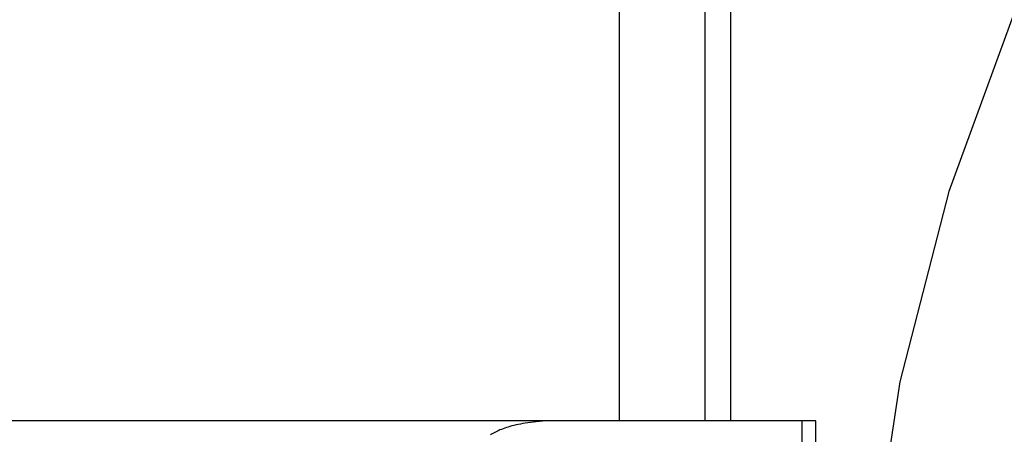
# Model space of a CAD drawing. Header units: inches. Extents: x 0 to 283, y 0 to 183.
# Tile 23 of 82: x 87.0653 to 87.1893, y 96.3763 to 96.4285. Entities that reach past the tile are written whole.
import ezdxf

# ---------------------------------------------------------------- set-up
doc = ezdxf.new("R2010")
doc.units = ezdxf.units.IN
doc.header["$LTSCALE"] = 15.583333
doc.header["$MEASUREMENT"] = 0
doc.linetypes.add('HIDDEN', pattern=[0.2, 0.1, -0.1])
doc.layers.add('DEFAULT_2', color=8, linetype='HIDDEN')

msp = doc.modelspace()

# ---------------------------------------------------------------- linework, layer by layer
at = {"layer": 'DEFAULT_2', "color": 8, "linetype": 'HIDDEN'}
for p, q in [((87.1408, 96.53431), (87.1408, 96.37806)), ((87.15161, 96.53431), (87.15161, 96.37806)), ((87.15481, 96.53431), (87.15481, 96.37806)), ((87.16556, 96.37806), (86.68813, 96.37806)), ((87.16385, 96.00306), (87.16385, 96.37806)), ((87.16556, 96.00306), (87.16556, 96.37806))]:
    msp.add_line(p, q, dxfattribs=at)
msp.add_lwpolyline([(87.13303, 96.37806), (87.13253, 96.37806), (87.13206, 96.37805), (87.1316, 96.37803), (87.13117, 96.378), (87.13076, 96.37797), (87.13037, 96.37793), (87.13, 96.37789), (87.12964, 96.37785), (87.1293, 96.3778), (87.12898, 96.37775), (87.12867, 96.3777), (87.12837, 96.37764), (87.12809, 96.37759), (87.12782, 96.37753), (87.12756, 96.37746), (87.12731, 96.3774), (87.12706, 96.37733), (87.12683, 96.37726), (87.12661, 96.37719), (87.12639, 96.37712), (87.12618, 96.37704), (87.12597, 96.37697), (87.12577, 96.37689), (87.12558, 96.3768), (87.1254, 96.37672), (87.12522, 96.37663), (87.12505, 96.37654), (87.12489, 96.37645), (87.12474, 96.37636), (87.12459, 96.37627)], dxfattribs=at)
msp.add_arc((87.42107, 96.33256), 0.25, 90, 270, dxfattribs=at)

doc.saveas('drawing.dxf')
